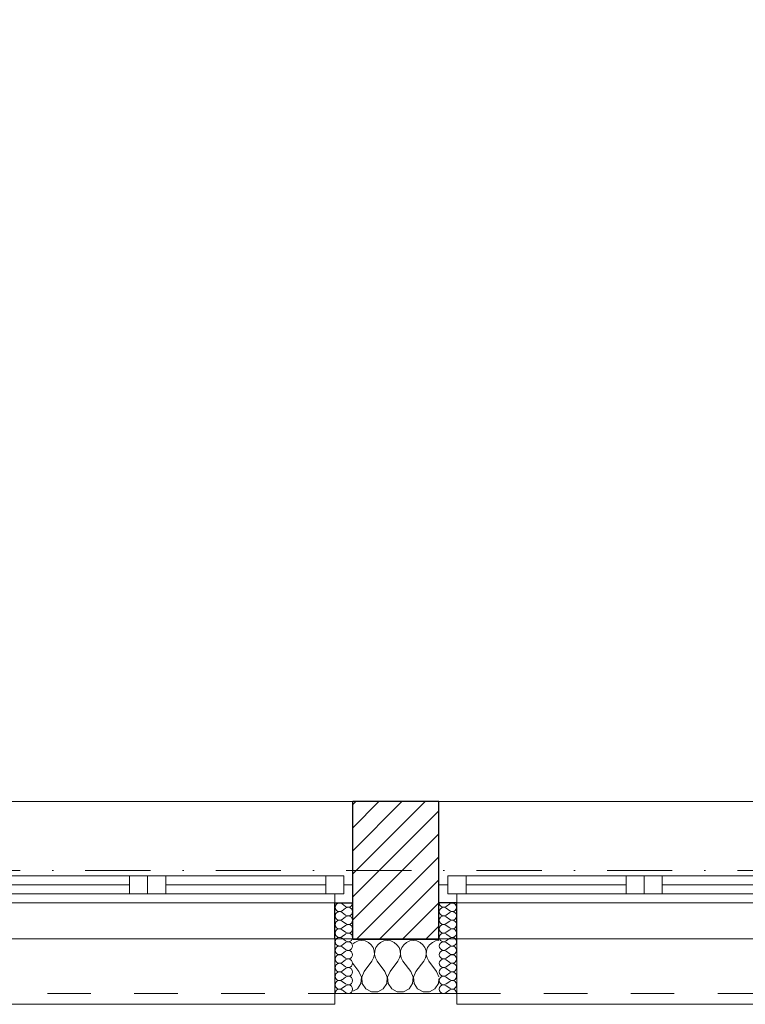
# Model space of a CAD drawing. Header units: millimetres. Extents: x 172139 to 266886, y 98118 to 138225.
# Tile 56 of 123: x 217699 to 219702, y 106825 to 109546. Entities that reach past the tile are written whole.
import ezdxf

# ---------------------------------------------------------------- set-up
doc = ezdxf.new("R2010")
doc.units = ezdxf.units.MM
doc.header["$MEASUREMENT"] = 0
doc.linetypes.add('Kropki i Kreski', pattern=[360, 180, -90, 0, -90])
doc.linetypes.add('Przerywana', pattern=[240, 120, -120])
for name, color, linetype in [('Konstrukcja - Siatki mod', 7, 'Continuous'), ('KR_INW', 7, 'Continuous'), ('NAPIS_SODON', 7, 'Continuous'), ('Okna ArchiCADa', 7, 'Continuous')]:
    doc.layers.add(name, color=color, linetype=linetype)
doc.layers.add('Konstrukcja - Siatki mod_Nr_pióra__48', color=7, linetype='Continuous', lineweight=15, true_color=0xa80f02)
doc.layers.add('KR_INW_Nr_pióra__102', color=7, linetype='Continuous', lineweight=5, true_color=0xcccccc)
for name, color, linetype, lineweight in [('KR_INW_Nr_pióra__101', 252, 'Continuous', 5), ('KR_INW_Nr_pióra__27', 7, 'Continuous', 25), ('KR_INW_Nr_pióra__47', 7, 'Continuous', 15), ('NAPIS_SODON_Nr_pióra__1', 7, 'Continuous', 13), ('Okna ArchiCADa_Nr_pióra__1', 7, 'Continuous', 13), ('Okna ArchiCADa_Nr_pióra__27', 7, 'Continuous', 25)]:
    doc.layers.add(name, color=color, linetype=linetype, lineweight=lineweight)

# ---------------------------------------------------------------- blocks, each defined once
blk = doc.blocks.new('Strop_1', base_point=(179225, 121523.3))
at = {"layer": 'NAPIS_SODON_Nr_pióra__1', "linetype": 'Continuous', "flags": 128}
blk.add_lwpolyline([(179225, 121523.3), (179225.9, 107003.8), (250898.3, 107008.3), (250897.4, 121527.8)], close=True, dxfattribs=at)
blk = doc.blocks.new('*X162')
at = {"layer": 'KR_INW_Nr_pióra__102', "linetype": 'Continuous'}
for p, q in [((218624.1, 106996.2), (218618.9, 106991.9)), ((218633.1, 107000.2), (218624.1, 106996.2)), ((218642.9, 107001.6), (218633.1, 107000.2)), ((218652.6, 107000.2), (218642.9, 107001.6)), ((218661.6, 106996.2), (218652.6, 107000.2)), ((218669.2, 106989.9), (218661.6, 106996.2)), ((218674.8, 106981.8), (218669.2, 106989.9)), ((218677.9, 106972.5), (218674.8, 106981.8)), ((218682.3, 106981.8), (218679.2, 106972.5)), ((218687.9, 106989.9), (218682.3, 106981.8)), ((218695.5, 106996.2), (218687.9, 106989.9)), ((218704.5, 107000.2), (218695.5, 106996.2)), ((218714.3, 107001.6), (218704.5, 107000.2)), ((218724, 107000.2), (218714.3, 107001.6)), ((218733.1, 106996.2), (218724, 107000.2)), ((218740.6, 106989.9), (218733.1, 106996.2)), ((218746.2, 106981.8), (218740.6, 106989.9)), ((218749.4, 106972.5), (218746.2, 106981.8)), ((218753.8, 106981.8), (218750.6, 106972.5)), ((218759.4, 106989.9), (218753.8, 106981.8)), ((218766.9, 106996.2), (218759.4, 106989.9)), ((218776, 107000.2), (218766.9, 106996.2)), ((218785.7, 107001.6), (218776, 107000.2)), ((218795.5, 107000.2), (218785.7, 107001.6)), ((218804.5, 106996.2), (218795.5, 107000.2)), ((218812.1, 106989.9), (218804.5, 106996.2)), ((218817.7, 106981.8), (218812.1, 106989.9)), ((218820.8, 106972.5), (218817.7, 106981.8)), ((218825.2, 106981.8), (218822.1, 106972.5)), ((218830.8, 106989.9), (218825.2, 106981.8)), ((218838.4, 106996.2), (218830.8, 106989.9)), ((218847.4, 107000.2), (218838.4, 106996.2)), ((218856.3, 107001.5), (218847.4, 107000.2)), ((218671.4, 106944.4), (218676.2, 106953.1)), ((218676.2, 106953.1), (218678.4, 106962.6)), ((218678.4, 106962.6), (218677.9, 106972.5)), ((218679.2, 106972.5), (218678.7, 106962.6)), ((218678.7, 106962.6), (218680.9, 106953.1)), ((218680.9, 106953.1), (218685.7, 106944.4)), ((218742.9, 106944.4), (218747.6, 106953.1)), ((218747.6, 106953.1), (218749.9, 106962.6)), ((218749.9, 106962.6), (218749.4, 106972.5)), ((218750.6, 106972.5), (218750.1, 106962.6)), ((218750.1, 106962.6), (218752.4, 106953.1)), ((218752.4, 106953.1), (218757.1, 106944.4)), ((218814.3, 106944.4), (218819.1, 106953.1)), ((218819.1, 106953.1), (218821.3, 106962.6)), ((218821.3, 106962.6), (218820.8, 106972.5)), ((218822.1, 106972.5), (218821.6, 106962.6)), ((218821.6, 106962.6), (218823.8, 106953.1)), ((218823.8, 106953.1), (218828.6, 106944.4)), ((218635.7, 106915.9), (218618.9, 106938.3)), ((218650, 106915.9), (218671.4, 106944.4)), ((218707.1, 106915.9), (218685.7, 106944.4)), ((218721.4, 106915.9), (218742.9, 106944.4)), ((218778.6, 106915.9), (218757.1, 106944.4)), ((218792.9, 106915.9), (218814.3, 106944.4)), ((218850, 106915.9), (218828.6, 106944.4)), ((218642.4, 106899.8), (218635.7, 106915.9)), ((218640.8, 106882.5), (218642.4, 106899.8)), ((218650, 106915.9), (218643.3, 106899.8)), ((218643.3, 106899.8), (218644.9, 106882.5)), ((218713.9, 106899.8), (218707.1, 106915.9)), ((218712.2, 106882.5), (218713.9, 106899.8)), ((218721.4, 106915.9), (218714.7, 106899.8)), ((218714.7, 106899.8), (218716.3, 106882.5)), ((218785.3, 106899.8), (218778.6, 106915.9)), ((218783.7, 106882.5), (218785.3, 106899.8)), ((218792.9, 106915.9), (218786.1, 106899.8)), ((218786.1, 106899.8), (218787.8, 106882.5)), ((218856.3, 106900.9), (218850, 106915.9)), ((218631.2, 106868), (218640.8, 106882.5)), ((218644.9, 106882.5), (218654.5, 106868)), ((218702.6, 106868), (218712.2, 106882.5)), ((218716.3, 106882.5), (218726, 106868)), ((218774, 106868), (218783.7, 106882.5)), ((218787.8, 106882.5), (218797.4, 106868)), ((218845.5, 106868), (218855.1, 106882.5)), ((218855.1, 106882.5), (218856.3, 106895.2)), ((218618.9, 106861.4), (218631.2, 106868)), ((218654.5, 106868), (218669.9, 106859.8)), ((218669.9, 106859.8), (218687.3, 106859.8)), ((218687.3, 106859.8), (218702.6, 106868)), ((218726, 106868), (218741.3, 106859.8)), ((218741.3, 106859.8), (218758.7, 106859.8)), ((218758.7, 106859.8), (218774, 106868)), ((218797.4, 106868), (218812.7, 106859.8)), ((218812.7, 106859.8), (218830.1, 106859.8)), ((218830.1, 106859.8), (218845.5, 106868))]:
    blk.add_line(p, q, dxfattribs=at)
blk = doc.blocks.new('*X203')
at = {"layer": 'KR_INW_Nr_pióra__102', "linetype": 'Continuous'}
for p, q in [((218598.6, 107095.6), (218589.1, 107102.8)), ((218598.6, 107090.9), (218589.1, 107083.7)), ((218598.6, 107071.8), (218589.1, 107079)), ((218598.6, 107067), (218589.1, 107059.9)), ((218598.6, 107048), (218589.1, 107055.1)), ((218598.6, 107043.2), (218589.1, 107036.1)), ((218598.6, 107024.2), (218589.1, 107031.3)), ((218598.6, 107019.4), (218589.1, 107012.3)), ((218598.6, 107000.4), (218589.1, 107007.5)), ((218598.6, 106995.6), (218589.1, 106988.5)), ((218598.6, 106976.6), (218589.1, 106983.7)), ((218598.6, 106971.8), (218589.1, 106964.7)), ((218598.6, 106952.8), (218589.1, 106959.9)), ((218598.6, 106948), (218589.1, 106940.9)), ((218598.6, 106929), (218589.1, 106936.1)), ((218598.6, 106924.2), (218589.1, 106917)), ((218598.6, 106905.1), (218589.1, 106912.3)), ((218598.6, 106900.4), (218589.1, 106893.2)), ((218598.6, 106881.3), (218589.1, 106888.5)), ((218598.6, 106876.6), (218589.1, 106869.4)), ((218598.6, 106857.5), (218589.1, 106864.7))]:
    blk.add_line(p, q, dxfattribs=at)
for centre, start, end in [((218582, 107093.2), 53.1301, 180), ((218582, 107093.2), 180, 306.8699), ((218605.8, 107105.1), 233.1301, 0), ((218605.8, 107081.3), 233.1301, 126.8699), ((218582, 107069.4), 53.1301, 180), ((218582, 107069.4), 180, 306.8699), ((218605.8, 107057.5), 233.1301, 126.8699), ((218582, 107045.6), 53.1301, 180), ((218582, 107045.6), 180, 306.8699), ((218582, 107021.8), 53.1301, 180), ((218605.8, 107033.7), 233.1301, 126.8699), ((218582, 107021.8), 180, 306.8699), ((218582, 106998), 53.1301, 180), ((218605.8, 107009.9), 233.1301, 126.8699), ((218582, 106998), 180, 306.8699), ((218582, 106974.2), 53.1301, 180), ((218605.8, 106986.1), 233.1301, 126.8699), ((218582, 106974.2), 180, 306.8699), ((218582, 106950.4), 53.1301, 180), ((218605.8, 106962.3), 233.1301, 126.8699), ((218582, 106950.4), 180, 306.8699), ((218582, 106926.6), 53.1301, 180), ((218582, 106926.6), 180, 306.8699), ((218605.8, 106938.5), 233.1301, 126.8699), ((218605.8, 106914.7), 233.1301, 126.8699), ((218582, 106902.8), 53.1301, 180), ((218582, 106902.8), 180, 306.8699), ((218605.8, 106890.9), 233.1301, 126.8699), ((218582, 106879), 53.1301, 180), ((218582, 106879), 180, 306.8699), ((218605.8, 106867), 233.1301, 126.8699), ((218582, 106855.1), 53.1301, 180)]:
    blk.add_arc(centre, 11.9, start, end, dxfattribs=at)
blk = doc.blocks.new('*X204')
at = {"layer": 'KR_INW_Nr_pióra__102', "linetype": 'Continuous'}
for p, q in [((218876.5, 107095.6), (218886.1, 107102.8)), ((218876.5, 107090.9), (218886.1, 107083.7)), ((218876.5, 107071.8), (218886.1, 107079)), ((218876.5, 107067), (218886.1, 107059.9)), ((218876.5, 107048), (218886.1, 107055.1)), ((218876.5, 107043.2), (218886.1, 107036.1)), ((218876.5, 107024.2), (218886.1, 107031.3)), ((218876.5, 107019.4), (218886.1, 107012.3)), ((218876.5, 107000.4), (218886.1, 107007.5)), ((218876.5, 106995.6), (218886.1, 106988.5)), ((218876.5, 106976.6), (218886.1, 106983.7)), ((218876.5, 106971.8), (218886.1, 106964.7)), ((218876.5, 106952.8), (218886.1, 106959.9)), ((218876.5, 106948), (218886.1, 106940.9)), ((218876.5, 106929), (218886.1, 106936.1)), ((218876.5, 106924.2), (218886.1, 106917)), ((218876.5, 106905.1), (218886.1, 106912.3)), ((218876.5, 106900.4), (218886.1, 106893.2)), ((218876.5, 106881.3), (218886.1, 106888.5)), ((218876.5, 106876.6), (218886.1, 106869.4)), ((218876.5, 106857.5), (218886.1, 106864.7))]:
    blk.add_line(p, q, dxfattribs=at)
for centre, start, end in [((218869.4, 107105.1), 180, 306.8699), ((218869.4, 107081.3), 53.1301, 306.8699), ((218893.2, 107093.2), 0, 126.8699), ((218893.2, 107093.2), 233.1301, 0), ((218869.4, 107057.5), 53.1301, 306.8699), ((218893.2, 107069.4), 0, 126.8699), ((218893.2, 107069.4), 233.1301, 0), ((218869.4, 107033.7), 53.1301, 306.8699), ((218893.2, 107045.6), 0, 126.8699), ((218893.2, 107045.6), 233.1301, 0), ((218893.2, 107021.8), 0, 126.8699), ((218869.4, 107009.9), 53.1301, 306.8699), ((218893.2, 107021.8), 233.1301, 0), ((218893.2, 106998), 0, 126.8699), ((218869.4, 106986.1), 53.1301, 306.8699), ((218893.2, 106998), 233.1301, 0), ((218893.2, 106974.2), 0, 126.8699), ((218869.4, 106962.3), 53.1301, 306.8699), ((218893.2, 106974.2), 233.1301, 0), ((218893.2, 106950.4), 0, 126.8699), ((218869.4, 106938.5), 53.1301, 306.8699), ((218869.4, 106914.7), 53.1301, 306.8699), ((218893.2, 106950.4), 233.1301, 0), ((218893.2, 106926.6), 0, 126.8699), ((218893.2, 106926.6), 233.1301, 0), ((218869.4, 106890.9), 53.1301, 306.8699), ((218893.2, 106902.8), 0, 126.8699), ((218893.2, 106902.8), 233.1301, 0), ((218869.4, 106867), 53.1301, 306.8699), ((218893.2, 106879), 0, 126.8699), ((218893.2, 106879), 233.1301, 0), ((218893.2, 106855.1), 0, 126.8699)]:
    blk.add_arc(centre, 11.9, start, end, dxfattribs=at)
blk = doc.blocks.new('Okno dwuskrzydłowe 19_5')
at = {"layer": 'Okna ArchiCADa_Nr_pióra__1', "linetype": 'Continuous'}
for p, q in [((-566.8, 230), (566.8, 230)), ((-566.8, 0), (-541.8, 0)), ((-541.8, 25), (-491.8, 25)), ((-541.8, -25), (-541.8, 25)), ((-541.8, 0), (-541.8, -25)), ((-491.8, 25), (-50, 25)), ((-491.8, 25), (-491.8, -25)), ((-491.8, 25), (-50, 25)), ((-491.8, 0), (-50, 0)), ((-50, -25), (-50, 25)), ((-50, 25), (0, 25)), ((0, 25), (0, -25)), ((0, 25), (50, 25)), ((0, -25), (0, 25)), ((50, 25), (491.8, 25)), ((50, 25), (50, -25)), ((50, 25), (491.8, 25)), ((50, 0), (491.8, 0)), ((491.8, -25), (491.8, 25)), ((491.8, 25), (541.8, 25)), ((541.8, 25), (541.8, -25)), ((541.8, -25), (541.8, 0)), ((541.8, 0), (566.8, 0)), ((-541.8, -25), (-516.8, -25)), ((-491.8, -25), (-541.8, -25)), ((-516.8, -25), (-516.8, -50)), ((-50, -25), (-491.8, -25)), ((0, -25), (-50, -25)), ((50, -25), (0, -25)), ((491.8, -25), (50, -25)), ((541.8, -25), (491.8, -25)), ((516.8, -50), (516.8, -25)), ((516.8, -25), (541.8, -25)), ((-516.8, -50), (-566.8, -50)), ((0, -50), (-516.8, -50)), ((516.8, -50), (0, -50)), ((566.8, -50), (516.8, -50)), ((-516.8, -300), (-516.8, -330)), ((516.8, -330), (516.8, -300)), ((-516.8, -330), (516.8, -330))]:
    blk.add_line(p, q, dxfattribs=at)
at = {"layer": 'Okna ArchiCADa_Nr_pióra__1', "linetype": 'Przerywana'}
blk.add_line((-516.8, -300), (516.8, -300), dxfattribs=at)
at = {"layer": 'Okna ArchiCADa_Nr_pióra__27', "linetype": 'Continuous'}
for p, q in [((-566.8, -50), (-566.8, 0)), ((566.8, -50), (566.8, 0)), ((-516.8, -50), (-566.8, -50)), ((516.8, -50), (566.8, -50))]:
    blk.add_line(p, q, dxfattribs=at)
blk = doc.blocks.new('Ściana_3', base_point=(179075.1, 106855.1))
at = {"layer": 'KR_INW_Nr_pióra__101', "linetype": 'Continuous'}
h = blk.add_hatch(dxfattribs=at)
h.set_pattern_fill('Cegła_licówka', color=256, style=0, pattern_type=2)
h.set_pattern_definition([(45, (0, 0), (-31.819804, 31.819804), [])])
h.paths.add_polyline_path([(218618.9, 107155.1), (218618.9, 107105.1), (218618.9, 107005.1), (218856.3, 107005.1), (218856.3, 107105.1), (218856.3, 107155.1), (218856.3, 107385.1), (218618.9, 107385.1)])
at = {"layer": 'KR_INW_Nr_pióra__27', "linetype": 'Continuous'}
for p, q in [((218618.9, 107155.1), (218618.9, 107385.1)), ((218856.3, 107155.1), (218856.3, 107385.1)), ((218618.9, 107105.1), (218618.9, 107155.1)), ((218856.3, 107105.1), (218856.3, 107155.1)), ((218568.9, 107005.1), (218568.9, 107105.1)), ((218568.9, 107105.1), (218618.9, 107105.1)), ((218618.9, 107005.1), (218618.9, 107105.1)), ((218856.3, 107005.1), (218856.3, 107105.1)), ((218906.3, 107105.1), (218856.3, 107105.1)), ((218906.3, 107005.1), (218906.3, 107105.1)), ((218618.9, 107005.1), (218856.3, 107005.1))]:
    blk.add_line(p, q, dxfattribs=at)
at = {"layer": 'KR_INW_Nr_pióra__27', "linetype": 'Continuous', "flags": 128}
blk.add_lwpolyline([(218856.3, 107385.1), (218618.9, 107385.1)], dxfattribs=at)
at = {"layer": 'KR_INW_Nr_pióra__47', "linetype": 'Continuous'}
for p, q in [((218618.9, 107105.1), (218568.9, 107105.1)), ((218568.9, 107105.1), (218568.9, 106855.1)), ((218856.3, 107105.1), (218906.3, 107105.1)), ((218906.3, 107105.1), (218906.3, 106855.1)), ((218568.9, 106855.1), (218568.9, 107005.1)), ((218906.3, 106855.1), (218906.3, 107005.1)), ((218618.9, 106855.1), (218568.9, 106855.1)), ((218856.3, 106855.1), (218906.3, 106855.1))]:
    blk.add_line(p, q, dxfattribs=at)
at = {"layer": 'KR_INW_Nr_pióra__47', "linetype": 'Continuous', "flags": 128}
blk.add_lwpolyline([(218618.9, 106855.1), (218856.3, 106855.1)], dxfattribs=at)
at = {"layer": 'KR_INW'}
for name in ['*X203', '*X204', '*X162']:
    blk.add_blockref(name, (0, 0), dxfattribs=at)
at = {"layer": 'Okna ArchiCADa', "color": 21, "linetype": 'Continuous', "lineweight": 13, "true_color": 0xff9955, "zscale": 1000}
for p in [(218052.1, 107155.1), (219423.1, 107155.1)]:
    blk.add_blockref('Okno dwuskrzydłowe 19_5', p, dxfattribs=at)
blk = doc.blocks.new('Standardowy znacznik siatki_10')
at = {"layer": 'Konstrukcja - Siatki mod_Nr_pióra__48', "linetype": 'Kropki i Kreski'}
blk.add_line((1000, 0), (72912, 0), dxfattribs=at)

msp = doc.modelspace()

# ---------------------------------------------------------------- block references
at = {"layer": 'Konstrukcja - Siatki mod', "color": 8, "linetype": 'Continuous', "lineweight": 13, "zscale": 1000}
msp.add_blockref('Standardowy znacznik siatki_10', (177989.3, 107195.1), dxfattribs=at)
at = {"layer": 'KR_INW'}
msp.add_blockref('Ściana_3', (179075.1, 106855.1), dxfattribs=at)
at = {"layer": 'NAPIS_SODON', "linetype": 'Continuous'}
msp.add_blockref('Strop_1', (179225, 121523.3), dxfattribs=at)

doc.saveas('drawing.dxf')
